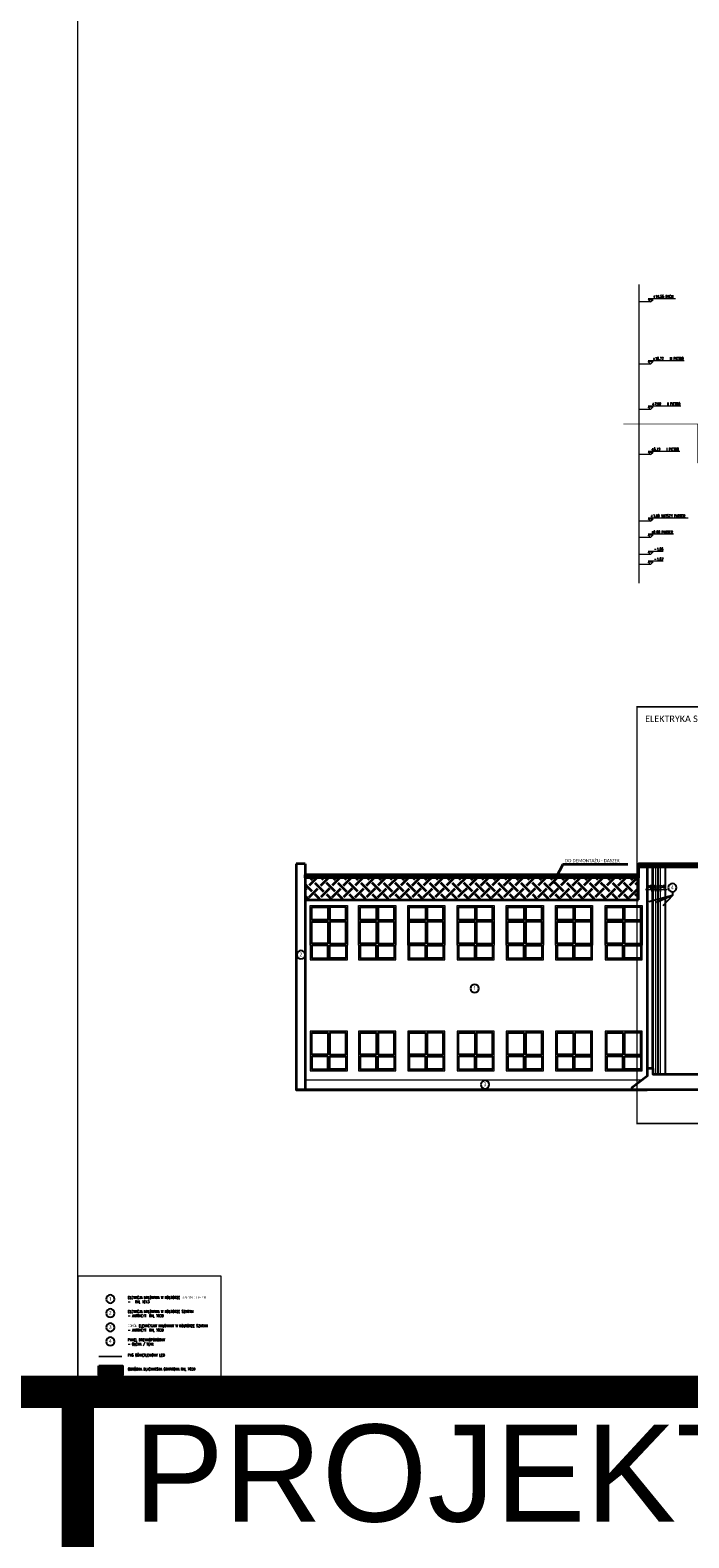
# Model space of a CAD drawing. Header units: inches. Extents: x 0 to 111471, y -105323 to 11070.
# Tile 238 of 256: x 34559 to 38630, y -23349 to -14030. Entities that reach past the tile are written whole.
import ezdxf
from ezdxf.enums import TextEntityAlignment as Align

# ---------------------------------------------------------------- set-up
doc = ezdxf.new("R2010")
doc.units = ezdxf.units.IN
doc.header["$MEASUREMENT"] = 0
doc.linetypes.add('DASHDOTX2', pattern=[50.8, 25.4, -12.7, 0, -12.7])
doc.linetypes.add('DASHED', pattern=[19.05, 12.7, -6.35])
for name, color, linetype, lineweight in [('888 drzwi i okna', 4, 'Continuous', 0), ('888 elektryka elew', 140, 'Continuous', 0), ('888 elementy do usunięcia', 6, 'Continuous', 35), ('888 nowa attyka grafitowa', 24, 'Continuous', 35), ('888 opisy', 3, 'Continuous', 0), ('888 osie', 5, 'DASHDOTX2', 13), ('888 projektowane elementy', 6, 'Continuous', 13), ('888 sciany istniejące', 2, 'Continuous', 35), ('888 wymiary', 1, 'Continuous', 0), ('Wymiary', 85, 'Continuous', 18)]:
    doc.layers.add(name, color=color, linetype=linetype, lineweight=lineweight)
doc.layers.add('888 opisy kolorow', color=11, linetype='Continuous')
doc.styles.get("Standard").update_dxf_attribs({"font": 'arial.ttf'})
doc.styles.add('TS 100_ILIARD OSIE', font='trebuc.ttf', dxfattribs={"width": 0.8, "height": 23})
doc.styles.add('TS 100_opisy', font='romans.shx', dxfattribs={"width": 0.7, "height": 16})
doc.styles.add('TS 100_wymiary', font='romans.shx', dxfattribs={"width": 0.7, "height": 16})
doc.dimstyles.new('Dim Style 100', dxfattribs={"dimtxt": 16, "dimasz": 12, "dimexe": 12, "dimexo": 2, "dimgap": 10, "dimtad": 1, "dimdec": 0, "dimzin": 9, "dimtxsty": 'TS 100_wymiary', "dimblk": 'ARCHTICK', "dimcen": 2.5, "dimdle": 12, "dimclrd": 256, "dimclrt": 2, "dimadec": 0, "dimazin": 2, "dimtfac": 1, "dimtdec": 0, "dimtix": 1, "dimtmove": 2, "dimatfit": 3, "dimfxl": 0, "dimlwd": -1, "dimarcsym": 0})
pattern_1 = [(45, (81929.241, -148133.753), (-8.4852814, 8.4852814), []), (135, (81929.241, -148133.753), (-8.4852814, -8.4852814), [])]

# ---------------------------------------------------------------- blocks, each defined once
blk = doc.blocks.new('*U269')
blk.add_line((70.7, 10), (-7.5, 10))
for points in [[(0, 0), (-7.5, 8), (-7.5, 8)], [(-7.5, 8), (7.5, 8), (7.5, 8)], [(0, 0), (7.5, 8), (7.5, 8)]]:
    blk.add_lwpolyline(points)
blk.add_attdef('PSW', text='', height=8).set_placement((39.1, 12.9), align=Align.RIGHT)
blk = doc.blocks.new('*U13')
blk.add_line((39.1, 10), (-7.5, 10))
for points in [[(0, 0), (-7.5, 8), (-7.5, 8)], [(-7.5, 8), (7.5, 8), (7.5, 8)], [(0, 0), (7.5, 8), (7.5, 8)]]:
    blk.add_lwpolyline(points)
blk.add_attdef('PSW', text='', height=8).set_placement((39.1, 12.9), align=Align.RIGHT)
blk = doc.blocks.new('*U270')
blk.add_line((115.8, 10), (-7.5, 10))
for points in [[(0, 0), (-7.5, 8), (-7.5, 8)], [(-7.5, 8), (7.5, 8), (7.5, 8)], [(0, 0), (7.5, 8), (7.5, 8)]]:
    blk.add_lwpolyline(points)
blk.add_attdef('PSW', text='', height=8).set_placement((39.1, 12.9), align=Align.RIGHT)
blk = doc.blocks.new('*U271')
blk.add_line((90.5, 10), (-7.5, 10))
for points in [[(0, 0), (-7.5, 8), (-7.5, 8)], [(-7.5, 8), (7.5, 8), (7.5, 8)], [(0, 0), (7.5, 8), (7.5, 8)]]:
    blk.add_lwpolyline(points)
blk.add_attdef('PSW', text='', height=8).set_placement((39.1, 12.9), align=Align.RIGHT)
blk = doc.blocks.new('*U272')
blk.add_line((93.3, 10), (-7.5, 10))
for points in [[(0, 0), (-7.5, 8), (-7.5, 8)], [(-7.5, 8), (7.5, 8), (7.5, 8)], [(0, 0), (7.5, 8), (7.5, 8)]]:
    blk.add_lwpolyline(points)
blk.add_attdef('PSW', text='', height=8).set_placement((39.1, 12.9), align=Align.RIGHT)
blk = doc.blocks.new('*U273')
blk.add_line((104, 10), (-7.5, 10))
for points in [[(0, 0), (-7.5, 8), (-7.5, 8)], [(-7.5, 8), (7.5, 8), (7.5, 8)], [(0, 0), (7.5, 8), (7.5, 8)]]:
    blk.add_lwpolyline(points)
blk.add_attdef('PSW', text='', height=8).set_placement((39.1, 12.9), align=Align.RIGHT)
blk = doc.blocks.new('*U274')
blk.add_line((76.8, 10), (-7.5, 10))
for points in [[(0, 0), (-7.5, 8), (-7.5, 8)], [(-7.5, 8), (7.5, 8), (7.5, 8)], [(0, 0), (7.5, 8), (7.5, 8)]]:
    blk.add_lwpolyline(points)
blk.add_attdef('PSW', text='', height=8).set_placement((39.1, 12.9), align=Align.RIGHT)
blk = doc.blocks.new('G$C8580B5A5')
at = {"layer": '888 opisy'}
blk.add_line((0, -283.1), (0, 1562.8), dxfattribs=at)
for points in [[(70.2, 1455.7), (0, 1455.7)], [(70.2, 1071.7), (0, 1071.7)], [(70.2, 791.7), (0, 791.7)], [(70.2, 511.7), (0, 511.7)], [(70.2, 99.7), (0, 99.7)], [(70.2, 0), (0, 0)], [(70.2, -106), (0, -106)], [(70.2, -167.3), (0, -167.3)]]:
    blk.add_lwpolyline(points, dxfattribs=at)
ref = blk.add_blockref('*U274', (70.2, 1455.7), dxfattribs=dict(at, xscale=2, yscale=2, zscale=2))
ref.add_attrib('PSW', '+14,55 DACH', dxfattribs={"layer": '0', "height": 16, "style": 'TS 100_opisy', "width": 0.7}).set_placement((210.2, 1476.6), align=Align.BOTTOM_RIGHT)
ref = blk.add_blockref('*U273', (70.2, 1071.7), dxfattribs=dict(at, xscale=2, yscale=2, zscale=2))
ref.add_attrib('PSW', '+10,72    III PIĘTRO', dxfattribs={"layer": '0', "height": 16, "style": 'TS 100_opisy', "width": 0.7}).set_placement((274.4, 1092.6), align=Align.BOTTOM_RIGHT)
ref = blk.add_blockref('*U272', (70.2, 791.7), dxfattribs=dict(at, xscale=2, yscale=2, zscale=2))
ref.add_attrib('PSW', '+7,92    II PIĘTRO', dxfattribs={"layer": '0', "height": 16, "style": 'TS 100_opisy', "width": 0.7}).set_placement((253.5, 812.6), align=Align.BOTTOM_RIGHT)
at = {"layer": '888 opisy', "color": 254}
ref = blk.add_blockref('*U271', (70.2, 511.7), dxfattribs=dict(at, xscale=2, yscale=2, zscale=2))
ref.add_attrib('PSW', '+5,12    I PIĘTRO', dxfattribs={"layer": '0', "height": 16, "style": 'TS 100_opisy', "width": 0.7}).set_placement((244.8, 532.6), align=Align.BOTTOM_RIGHT)
at = {"layer": '888 opisy'}
ref = blk.add_blockref('*U270', (70.2, 99.7), dxfattribs=dict(at, xscale=2, yscale=2, zscale=2))
ref.add_attrib('PSW', '+1,00 WYZSZY PARTER', dxfattribs={"layer": '0', "height": 16, "style": 'TS 100_opisy', "width": 0.7}).set_placement((282.9, 120.6), align=Align.BOTTOM_RIGHT)
ref = blk.add_blockref('*U269', (70.2, 0), dxfattribs=dict(at, xscale=2, yscale=2, zscale=2))
ref.add_attrib('PSW', '%%p0.00 PARTER', dxfattribs={"layer": '0', "height": 16, "style": 'TS 100_opisy', "width": 0.7}).set_placement((206, 20.9), align=Align.BOTTOM_RIGHT)
ref = blk.add_blockref('*U13', (70.2, -106), dxfattribs=dict(at, xscale=2, yscale=2, zscale=2))
ref.add_attrib('PSW', '-1,06', dxfattribs={"layer": '0', "height": 16, "style": 'TS 100_opisy', "width": 0.7}).set_placement((148.4, -85.1), align=Align.BOTTOM_RIGHT)
ref = blk.add_blockref('*U13', (70.2, -167.3), dxfattribs=dict(at, xscale=2, yscale=2, zscale=2))
ref.add_attrib('PSW', '-1,67', dxfattribs={"layer": '0', "height": 16, "style": 'TS 100_opisy', "width": 0.7}).set_placement((148.4, -146.4), align=Align.BOTTOM_RIGHT)
blk = doc.blocks.new('G$CC932EA0D')
at = {"layer": '888 drzwi i okna', "ltscale": 1.6}
for points in [[(0, 245), (0, 0), (230, 0), (230, 245)], [(107, 88), (12, 88), (12, 12), (107, 12)], [(123, 88), (218, 88), (218, 12), (123, 12)]]:
    blk.add_lwpolyline(points, close=True, dxfattribs=at)
for points in [[(111, 237), (8, 237), (8, 100)], [(12, 104), (12, 233), (107, 233), (107, 104), (12, 104)], [(111, 237), (111, 100)], [(222, 100), (222, 237), (119, 237)], [(119, 237), (119, 100)], [(123, 233), (123, 104), (218, 104), (218, 233), (123, 233)], [(111, 100), (8, 100)], [(222, 100), (119, 100)], [(8, 92), (8, 8), (222, 8), (222, 92)], [(111, 92), (8, 92)], [(111, 92), (111, 8)], [(222, 92), (119, 92)], [(119, 92), (119, 8)]]:
    blk.add_lwpolyline(points, dxfattribs=at)
blk = doc.blocks.new('G$C559CBC3E')
at = {"layer": '888 drzwi i okna', "ltscale": 1.6}
for points in [[(0, 92), (0, 337), (230, 337), (230, 92)], [(8, 245), (8, 329), (222, 329), (222, 245)], [(111, 245), (111, 329)], [(119, 245), (119, 329)], [(0, 245), (0, 0), (230, 0), (230, 245)], [(222, 245), (8, 245)], [(111, 245), (8, 245)], [(111, 237), (8, 237), (8, 100)], [(111, 237), (8, 237)], [(12, 104), (12, 233), (107, 233), (107, 104), (12, 104)], [(111, 237), (111, 100)], [(222, 245), (119, 245)], [(222, 100), (222, 237), (119, 237)], [(119, 237), (119, 100)], [(222, 237), (119, 237)], [(123, 233), (123, 104), (218, 104), (218, 233), (123, 233)], [(111, 100), (8, 100)], [(222, 100), (119, 100)], [(8, 92), (8, 8), (222, 8), (222, 92)], [(111, 92), (8, 92)], [(111, 92), (111, 8)], [(222, 92), (119, 92)], [(119, 92), (119, 8)]]:
    blk.add_lwpolyline(points, dxfattribs=at)
for points in [[(107, 249), (12, 249), (12, 325), (107, 325)], [(123, 249), (218, 249), (218, 325), (123, 325)], [(107, 88), (12, 88), (12, 12), (107, 12)], [(123, 88), (218, 88), (218, 12), (123, 12)]]:
    blk.add_lwpolyline(points, close=True, dxfattribs=at)
blk = doc.blocks.new('oznaczenie osi')
at = {"linetype": 'ByBlock'}
blk.add_circle((0, 0), 17, dxfattribs=at)
at = {"oblique": 5, "width": 0.85}
blk.add_attdef('NR', text='', height=15, dxfattribs=at).set_placement((0, -7), align=Align.CENTER)
blk = doc.blocks.new('_ArchTick')
at = {"layer": 'Wymiary', "color": 0, "const_width": 0.15}
blk.add_lwpolyline([(-0.5, -0.5), (0.5, 0.5)], dxfattribs=at)
blk = doc.blocks.new('*D1183')
at = {"layer": '888 wymiary', "ltscale": 0.01}
for p, q in [((38361.3, -19342.3), (38415.3, -19342.3)), ((38373.3, -19342.3), (38361.3, -19342.3)), ((38403.3, -19342.3), (38415.3, -19342.3))]:
    blk.add_line(p, q, dxfattribs=at)
at = {"layer": '888 wymiary', "color": 0, "lineweight": -2, "ltscale": 0.01}
for p, q in [((38373.3, -19353.9), (38373.3, -19330.3)), ((38403.3, -19353.9), (38403.3, -19330.3))]:
    blk.add_line(p, q, dxfattribs=at)
at = {"layer": 'Defpoints', "color": 0}
for p in [(38373.3, -19355.9), (38403.3, -19342.3), (38403.3, -19355.9)]:
    blk.add_point(p, dxfattribs=at)
at = {"layer": '888 wymiary', "linetype": 'ByBlock', "xscale": 12, "yscale": 12, "zscale": 12}
blk.add_blockref('_ArchTick', (38373.3, -19342.3), dxfattribs=at)
at = {"layer": '888 wymiary', "linetype": 'ByBlock', "xscale": 12, "yscale": 12, "zscale": 12, "rotation": 180}
blk.add_blockref('_ArchTick', (38403.3, -19342.3), dxfattribs=at)
at = {"layer": '888 wymiary', "color": 2, "ltscale": 0.01, "insert": (38388.3, -19324.3), "char_height": 16, "attachment_point": 5, "style": 'TS 100_wymiary'}
blk.add_mtext('30', dxfattribs=at)
blk = doc.blocks.new('*D1184')
at = {"layer": '888 wymiary', "ltscale": 0.01}
for p, q in [((38391.3, -19342.3), (38435.3, -19342.3)), ((38403.3, -19342.3), (38391.3, -19342.3)), ((38423.3, -19342.3), (38435.3, -19342.3))]:
    blk.add_line(p, q, dxfattribs=at)
at = {"layer": '888 wymiary', "color": 0, "lineweight": -2, "ltscale": 0.01}
for p, q in [((38403.3, -19353.9), (38403.3, -19330.3)), ((38423.3, -19322.3), (38423.3, -19354.3))]:
    blk.add_line(p, q, dxfattribs=at)
at = {"layer": 'Defpoints', "color": 0}
for p in [(38403.3, -19355.9), (38423.3, -19309.2), (38423.3, -19342.3)]:
    blk.add_point(p, dxfattribs=at)
at = {"layer": '888 wymiary', "linetype": 'ByBlock', "xscale": 12, "yscale": 12, "zscale": 12}
blk.add_blockref('_ArchTick', (38403.3, -19342.3), dxfattribs=at)
at = {"layer": '888 wymiary', "linetype": 'ByBlock', "xscale": 12, "yscale": 12, "zscale": 12, "rotation": 180}
blk.add_blockref('_ArchTick', (38423.3, -19342.3), dxfattribs=at)
at = {"layer": '888 wymiary', "color": 2, "ltscale": 0.01, "insert": (38413.3, -19324.3), "char_height": 16, "attachment_point": 5, "style": 'TS 100_wymiary'}
blk.add_mtext('20', dxfattribs=at)
blk = doc.blocks.new('*D1185')
at = {"layer": '888 wymiary', "ltscale": 0.01}
for p, q in [((38411.3, -19342.3), (38450.3, -19342.3)), ((38423.3, -19342.3), (38411.3, -19342.3)), ((38438.3, -19342.3), (38450.3, -19342.3))]:
    blk.add_line(p, q, dxfattribs=at)
at = {"layer": '888 wymiary', "color": 0, "lineweight": -2, "ltscale": 0.01}
for p, q in [((38423.3, -19322.3), (38423.3, -19354.3)), ((38438.3, -19322.3), (38438.3, -19354.3))]:
    blk.add_line(p, q, dxfattribs=at)
at = {"layer": 'Defpoints', "color": 0}
for p in [(38423.3, -19309.2), (38438.3, -19309.2), (38438.3, -19342.3)]:
    blk.add_point(p, dxfattribs=at)
at = {"layer": '888 wymiary', "linetype": 'ByBlock', "xscale": 12, "yscale": 12, "zscale": 12}
blk.add_blockref('_ArchTick', (38423.3, -19342.3), dxfattribs=at)
at = {"layer": '888 wymiary', "linetype": 'ByBlock', "xscale": 12, "yscale": 12, "zscale": 12, "rotation": 180}
blk.add_blockref('_ArchTick', (38438.3, -19342.3), dxfattribs=at)
at = {"layer": '888 wymiary', "color": 2, "ltscale": 0.01, "insert": (38430.8, -19324.3), "char_height": 16, "attachment_point": 5, "style": 'TS 100_wymiary'}
blk.add_mtext('15', dxfattribs=at)
blk = doc.blocks.new('*D1186')
at = {"layer": '888 wymiary', "ltscale": 0.01}
for p, q in [((38426.3, -19342.3), (38465.3, -19342.3)), ((38438.3, -19342.3), (38426.3, -19342.3)), ((38453.3, -19342.3), (38465.3, -19342.3))]:
    blk.add_line(p, q, dxfattribs=at)
at = {"layer": '888 wymiary', "color": 0, "lineweight": -2, "ltscale": 0.01}
for p, q in [((38438.3, -19322.3), (38438.3, -19354.3)), ((38453.3, -19322.3), (38453.3, -19354.3))]:
    blk.add_line(p, q, dxfattribs=at)
at = {"layer": 'Defpoints', "color": 0}
for p in [(38438.3, -19309.2), (38453.3, -19309.2), (38453.3, -19342.3)]:
    blk.add_point(p, dxfattribs=at)
at = {"layer": '888 wymiary', "linetype": 'ByBlock', "xscale": 12, "yscale": 12, "zscale": 12}
blk.add_blockref('_ArchTick', (38438.3, -19342.3), dxfattribs=at)
at = {"layer": '888 wymiary', "linetype": 'ByBlock', "xscale": 12, "yscale": 12, "zscale": 12, "rotation": 180}
blk.add_blockref('_ArchTick', (38453.3, -19342.3), dxfattribs=at)
at = {"layer": '888 wymiary', "color": 2, "ltscale": 0.01, "insert": (38445.8, -19324.3), "char_height": 16, "attachment_point": 5, "style": 'TS 100_wymiary'}
blk.add_mtext('15', dxfattribs=at)
blk = doc.blocks.new('*D1187')
at = {"layer": '888 wymiary', "ltscale": 0.01}
for p, q in [((38441.3, -19342.3), (38495.3, -19342.3)), ((38453.3, -19342.3), (38441.3, -19342.3)), ((38483.3, -19342.3), (38495.3, -19342.3))]:
    blk.add_line(p, q, dxfattribs=at)
at = {"layer": '888 wymiary', "color": 0, "lineweight": -2, "ltscale": 0.01}
for p, q in [((38453.3, -19322.3), (38453.3, -19354.3)), ((38483.3, -19322.3), (38483.3, -19354.3))]:
    blk.add_line(p, q, dxfattribs=at)
at = {"layer": 'Defpoints', "color": 0}
for p in [(38453.3, -19309.2), (38483.3, -19309.2), (38483.3, -19342.3)]:
    blk.add_point(p, dxfattribs=at)
at = {"layer": '888 wymiary', "linetype": 'ByBlock', "xscale": 12, "yscale": 12, "zscale": 12}
blk.add_blockref('_ArchTick', (38453.3, -19342.3), dxfattribs=at)
at = {"layer": '888 wymiary', "linetype": 'ByBlock', "xscale": 12, "yscale": 12, "zscale": 12, "rotation": 180}
blk.add_blockref('_ArchTick', (38483.3, -19342.3), dxfattribs=at)
at = {"layer": '888 wymiary', "color": 2, "ltscale": 0.01, "insert": (38468.3, -19324.3), "char_height": 16, "attachment_point": 5, "style": 'TS 100_wymiary'}
blk.add_mtext('30', dxfattribs=at)

msp = doc.modelspace()

# ---------------------------------------------------------------- hatches: boundary and pattern name
at = {"layer": '888 elektryka elew', "linetype": 'DASHED'}
h = msp.add_hatch(dxfattribs=at)
h.set_pattern_fill('CTYSQST', color=256, angle=45)
h.set_pattern_definition([(45, (35538.067, -30063.615), (-8.485281, 8.485281), []), (135, (35538.067, -30063.615), (-8.485281, -8.485281), [])])
h.paths.add_polyline_path([(34983.573, -22286.809), (35130.098, -22286.809), (35130.098, -22344.429), (34983.573, -22344.429)])
at = {"layer": '888 elementy do usunięcia'}
h = msp.add_hatch(dxfattribs=at)
h.set_pattern_fill('SCREEN', color=256, scale=100, angle=45)
h.set_pattern_definition([(45, (32394.58, -29500.38), (0, 141.42136), [76, -24]), (225, (32448.32, -29517.35), (-2e-14, -141.42136), [38, -62]), (225, (32492.16, -29473.51), (-2e-14, -141.42136), [38, -62]), (135, (32412.96, -29465.02), (-141.42136, 1e-14), [38, -62]), (135, (32456.8, -29508.86), (-141.42136, 1e-14), [38, -62]), (315, (32429.93, -29411.28), (141.42136, -3e-14), [76, -24])])
h.paths.add_polyline_path([(36258.262, -19250.1), (36258.262, -19308.094), (36258.262, -19401.094), (38318.262, -19401.094), (38318.262, -19250.1)])
at = {"layer": '888 nowa attyka grafitowa', "ltscale": 0.01}
h = msp.add_hatch(dxfattribs=at)
h.set_pattern_fill('CTYSQST', color=256, angle=45)
h.set_pattern_definition(pattern_1)
h.paths.add_polyline_path([(39030.262, -19182.094), (38318.744, -19182.094), (38318.744, -19202.225), (39030.262, -19202.225)])
h = msp.add_hatch(dxfattribs=at)
h.set_pattern_fill('CTYSQST', color=256, angle=45)
h.set_pattern_definition(pattern_1)
h.paths.add_polyline_path([(36258.262, -19250.094), (38318.262, -19250.094), (38318.262, -19270.094), (36258.262, -19270.094)])
h = msp.add_hatch(dxfattribs=at)
h.set_pattern_fill('CTYSQST', color=256, angle=45)
h.set_pattern_definition([(45, (78740.595, -151170.469), (-8.4852814, 8.4852814), []), (135, (78740.595, -151170.469), (-8.4852814, -8.4852814), [])])
h.paths.add_polyline_path([(34983.573, -22286.809), (35129.615, -22286.809), (35129.856, -22344.429), (34983.815, -22344.429)])

# ---------------------------------------------------------------- linework, layer by layer
at = {"layer": '888 drzwi i okna', "ltscale": 0.01}
msp.add_lwpolyline([(34854.511, -22446.754), (35739.912, -22446.754), (35739.912, -21731.048), (34854.511, -21731.048)], close=True, dxfattribs=at)
at = {"layer": '888 elektryka elew', "color": 2, "ltscale": 2, "const_width": 10}
msp.add_lwpolyline([(38309.448, -18213.351), (39083.562, -18213.351), (39083.562, -20788.77), (38309.448, -20788.77)], close=True, dxfattribs=at)
at = {"layer": '888 elektryka elew', "linetype": 'DASHED', "ltscale": 2, "const_width": 10}
for points in [[(38410.403, -19202.225), (38410.403, -20483.094)], [(38440.864, -19202.225), (38440.864, -20483.094)], [(38485.172, -19202.225), (38485.172, -20483.094)], [(34983.285, -22227.571), (35125.679, -22227.571)]]:
    msp.add_lwpolyline(points, dxfattribs=at)
at = {"layer": '888 elementy do usunięcia'}
for points in [[(37791.426, -19302.946), (37853.935, -19185.675), (38252.277, -19185.675)], [(38318.744, -19405.548), (38318.262, -19250.094)], [(36258.262, -19405.548), (38318.744, -19405.548)]]:
    msp.add_lwpolyline(points, dxfattribs=at)
at = {"layer": '888 nowa attyka grafitowa', "ltscale": 0.01}
for points in [[(39030.262, -19182.094), (38318.744, -19182.094), (38318.744, -19202.225), (39030.262, -19202.225)], [(34983.573, -22286.809), (35130.098, -22286.809), (35130.098, -22344.429), (34983.573, -22344.429)]]:
    msp.add_lwpolyline(points, close=True, dxfattribs=at)
for points in [[(36258.262, -19250.094), (38318.262, -19250.094), (38318.262, -19270.094), (36258.262, -19270.094), (36258.262, -19250.094)], [(34983.573, -22286.809), (35129.615, -22286.809), (35129.856, -22344.429), (34983.815, -22344.429)], [(35130.098, -22344.429), (34983.573, -22344.429)]]:
    msp.add_lwpolyline(points, dxfattribs=at)
at = {"layer": '888 opisy'}
msp.add_line((34854.511, -30973.227), (34854.511, 3088.355), dxfattribs=at)
msp.add_lwpolyline([(26923.756, 3088.355), (58056.78, 3088.355), (58056.78, -22446.754), (26923.756, -22446.754)], close=True, dxfattribs=at)
at = {"layer": '888 opisy kolorow', "color": 3, "ltscale": 0.01, "const_width": 200}
msp.add_lwpolyline([(22958.606, 3088.355), (58056.78, 3088.355), (58056.78, -22446.754), (22958.606, -22446.754)], close=True, dxfattribs=at)
at = {"layer": '888 opisy kolorow', "ltscale": 0.01}
for points in [[(38528.225, -19378.002), (38381.843, -19418.972)], [(38528.225, -19355.723), (38528.225, -19378.002), (38429.793, -19422.836)], [(38528.225, -19378.002), (38469.592, -19441.776)]]:
    msp.add_lwpolyline(points, dxfattribs=at)
at = {"layer": '888 opisy kolorow', "ltscale": 0.01, "const_width": 200}
msp.add_lwpolyline([(34854.511, -22446.754), (50490.997, -22446.754), (50490.997, -30973.227), (34854.511, -30973.227)], close=True, dxfattribs=at)
at = {"layer": '888 osie', "const_width": 5}
msp.add_lwpolyline([(38225.62, -16464.289), (38225.62, -16464.289), (38684.27, -16464.289), (38684.27, -16703.8), (38996.262, -16820.876), (38996.262, -16852.876), (38830.535, -16852.876), (38830.535, -17085.876), (39005.535, -17085.876), (39005.535, -17263.876), (39005.535, -17441.214)], dxfattribs=at)
at = {"layer": '888 projektowane elementy', "ltscale": 0.01}
for points in [[(36203.262, -19182.094), (36258.262, -19182.094), (36258.262, -20579.094), (36203.262, -20579.094)], [(38373.262, -19182.094), (38996.225, -19182.094), (38996.225, -19202.225), (38373.262, -19202.225)], [(38373.262, -19202.225), (38996.262, -19202.225), (38996.262, -20483.094), (38407.262, -20483.094), (38407.262, -20449.094), (38373.262, -20449.094)], [(38373.262, -19202.225), (38996.262, -19202.225), (38996.262, -20483.094), (38407.262, -20483.094), (38407.262, -20449.094), (38373.262, -20449.094)]]:
    msp.add_lwpolyline(points, close=True, dxfattribs=at)
for points in [[(36258.262, -19250.094), (38318.744, -19250.094), (38318.744, -19182.094), (38373.262, -19182.094), (38373.262, -20495.094), (38278.262, -20567.094), (38278.262, -20579.094), (36258.262, -20579.094), (36258.262, -19250.094)], [(38373.262, -19202.225), (38996.225, -19202.225)], [(38373.262, -19202.225), (38373.262, -19202.225), (38373.262, -20449.094)], [(38403.262, -20449.094), (38403.262, -19202.225), (38373.262, -19202.225)], [(38423.262, -19202.225), (38423.262, -19202.225), (38423.262, -20483.094), (38438.262, -20483.094), (38438.262, -19202.225), (38423.262, -19202.225)], [(38453.262, -19202.225), (38453.262, -19202.225), (38453.262, -20483.094), (38483.262, -20483.094), (38483.262, -19202.225), (38453.262, -19202.225)], [(38475.364, -19202.225), (38488.364, -19202.225)], [(36258.262, -20579.094), (36258.262, -20519.094), (38341.595, -20519.094)]]:
    msp.add_lwpolyline(points, dxfattribs=at)
at = {"layer": '888 sciany istniejące'}
for points in [[(36258.262, -19182.094), (36203.262, -19182.094)], [(36203.262, -19182.094), (36203.262, -20579.094), (38373.262, -20579.094)], [(36258.262, -19182.094), (36258.262, -20579.094)], [(38373.262, -19182.094), (38318.262, -19182.094)], [(38318.744, -19182.094), (38318.744, -19250.094)], [(38373.262, -19182.094), (39030.262, -19182.094), (39030.262, -20572.594)], [(38373.262, -19182.094), (38373.262, -20449.094)], [(38318.262, -19250.094), (36258.262, -19250.094)], [(38407.262, -20449.094), (38373.262, -20449.094), (38373.262, -20495.094), (38278.262, -20567.094), (38278.262, -20579.094)], [(38407.262, -20449.094), (38407.262, -20483.094), (38996.262, -20483.094), (38996.262, -20449.094), (39030.262, -20449.094), (39030.262, -20579.094)], [(39030.262, -20579.094), (38373.262, -20579.094), (36203.262, -20579.094)]]:
    msp.add_lwpolyline(points, dxfattribs=at)

# ---------------------------------------------------------------- block references
at = {"layer": '888 opisy'}
msp.add_blockref('G$C8580B5A5', (38323.586, -17165.597), dxfattribs=at)
at = {"layer": '888 opisy kolorow'}
ref = msp.add_blockref('oznaczenie osi', (38528.225, -19330.223), dxfattribs=dict(at, xscale=-1.5, yscale=1.5, zscale=1.5, rotation=89.99999999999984))
ref.add_attrib('NR', '4', dxfattribs={"layer": '0', "height": 23, "style": 'TS 100_ILIARD OSIE', "width": 0.8}).set_placement((38527.628, -19346.758), align=Align.BOTTOM_CENTER)
ref = msp.add_blockref('oznaczenie osi', (36232.762, -19745.154), dxfattribs=dict(at, xscale=-1.5, yscale=1.5, zscale=1.5, rotation=89.9999999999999))
ref.add_attrib('NR', '2', dxfattribs={"layer": '0', "height": 23, "style": 'TS 100_ILIARD OSIE', "width": 0.8}).set_placement((36232.165, -19761.69), align=Align.BOTTOM_CENTER)
ref = msp.add_blockref('oznaczenie osi', (37306.397, -19953.712), dxfattribs=dict(at, xscale=-1.5, yscale=1.5, zscale=1.5, rotation=89.99999999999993))
ref.add_attrib('NR', '1', dxfattribs={"layer": '0', "height": 23, "style": 'TS 100_ILIARD OSIE', "width": 0.8}).set_placement((37305.801, -19970.248), align=Align.BOTTOM_CENTER)
ref = msp.add_blockref('oznaczenie osi', (37370.721, -20547.723), dxfattribs=dict(at, xscale=-1.5, yscale=1.5, zscale=1.5, rotation=89.9999999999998))
ref.add_attrib('NR', '3', dxfattribs={"layer": '0', "height": 23, "style": 'TS 100_ILIARD OSIE', "width": 0.8}).set_placement((37370.124, -20564.258), align=Align.BOTTOM_CENTER)
ref = msp.add_blockref('oznaczenie osi', (35054.482, -21873.403), dxfattribs=dict(at, xscale=-1.5, yscale=1.5, zscale=1.5, rotation=89.99999999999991))
ref.add_attrib('NR', '1', dxfattribs={"layer": '0', "height": 23, "style": 'TS 100_ILIARD OSIE', "width": 0.8}).set_placement((35053.886, -21889.938), align=Align.BOTTOM_CENTER)
ref = msp.add_blockref('oznaczenie osi', (35054.482, -21960.071), dxfattribs=dict(at, xscale=-1.5, yscale=1.5, zscale=1.5, rotation=89.9999999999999))
ref.add_attrib('NR', '2', dxfattribs={"layer": '0', "height": 23, "style": 'TS 100_ILIARD OSIE', "width": 0.8}).set_placement((35053.886, -21976.607), align=Align.BOTTOM_CENTER)
ref = msp.add_blockref('oznaczenie osi', (35054.482, -22048.473), dxfattribs=dict(at, xscale=-1.5, yscale=1.5, zscale=1.5, rotation=89.99999999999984))
ref.add_attrib('NR', '3', dxfattribs={"layer": '0', "height": 23, "style": 'TS 100_ILIARD OSIE', "width": 0.8}).set_placement((35053.886, -22065.009), align=Align.BOTTOM_CENTER)
ref = msp.add_blockref('oznaczenie osi', (35054.482, -22135.142), dxfattribs=dict(at, xscale=-1.5, yscale=1.5, zscale=1.5, rotation=89.99999999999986))
ref.add_attrib('NR', '4', dxfattribs={"layer": '0', "height": 23, "style": 'TS 100_ILIARD OSIE', "width": 0.8}).set_placement((35053.886, -22151.677), align=Align.BOTTOM_CENTER)
at = {"layer": '888 sciany istniejące'}
for name, p in [('G$C559CBC3E', (36289.262, -19777.094)), ('G$C559CBC3E', (36588.262, -19777.094)), ('G$C559CBC3E', (36892.262, -19777.094)), ('G$C559CBC3E', (37197.262, -19777.094)), ('G$C559CBC3E', (37501.262, -19777.094)), ('G$C559CBC3E', (37805.262, -19777.094)), ('G$C559CBC3E', (38112.262, -19777.094)), ('G$CC932EA0D', (36289.262, -20463.094)), ('G$CC932EA0D', (36588.262, -20463.094)), ('G$CC932EA0D', (36892.262, -20463.094)), ('G$CC932EA0D', (37197.262, -20463.094)), ('G$CC932EA0D', (37501.262, -20463.094)), ('G$CC932EA0D', (37805.262, -20463.094)), ('G$CC932EA0D', (38112.262, -20463.094))]:
    msp.add_blockref(name, p, dxfattribs=at)

# ---------------------------------------------------------------- texts
at = {"layer": '888 elektryka elew', "color": 2, "linetype": 'DASHED', "ltscale": 2, "insert": (38359.895, -18266.58), "char_height": 40, "width": 32863.51545, "attachment_point": 1}
msp.add_mtext('{\\fCalibri|b0|i0|c238|p34;ELEKTRYKA STREFA 3}', dxfattribs=at)
at = {"layer": '888 elementy do usunięcia', "insert": (37864.079, -19153.147), "char_height": 20, "width": 34113.51545, "attachment_point": 1}
msp.add_mtext('{\\fCalibri|b0|i0|c238|p34;DO DEMONTAŻU - DASZEK}', dxfattribs=at)
at = {"layer": '888 opisy kolorow', "char_height": 16, "width": 780.26004, "attachment_point": 1, "style": 'TS 100_opisy'}
for s, insert in [('ELEWACJA MALOWANA W KOLRORZE BIAŁYM CIEPŁYM\\P-   RAL 1013', (35163.206, -21855.487)), ('ELEWACJA MALOWANA W KOLRORZE SZARYM \\P- ANTRACYT  RAL 7039', (35163.206, -21941.749)), ('COKÓŁ ELEWACYJNY MALOWANY W KOLRORZE SZARYM \\P- ANTRACYT  RAL 7039', (35163.206, -22030.151)), ('PANEL DREWNOPODOBNY\\P- OLCHA / TEAK', (35163.206, -22116.82)), ('PAS OŚWIETLENIOWY LED', (35163.206, -22211.506)), ('OBRÓBKA BLACHARSKA GRAFITOWA RAL 7039', (35163.206, -22298.099))]:
    msp.add_mtext(s, dxfattribs=dict(at, insert=insert))
at = {"layer": '888 opisy kolorow', "ltscale": 0.01, "insert": (35197.542, -22648.795), "char_height": 600, "width": 22490.98862, "attachment_point": 1}
msp.add_mtext('PROJEKT ŁĄCZNIKA', dxfattribs=at)

# ---------------------------------------------------------------- dimensions: what is measured, and where the dimension line sits
at = {"layer": '888 wymiary', "ltscale": 0.01}
dim = msp.add_linear_dim(base=(38403.262, -19342.274), p1=(38373.262, -19355.94), p2=(38403.262, -19355.94), dimstyle='Dim Style 100', override={"dimtxsty": 'TS 100_wymiary'}, dxfattribs=at)
dim.commit()
dim.dimension.update_dxf_attribs({"geometry": '*D1183', "text_midpoint": (38388.262, -19324.274)})
for base, p1, p2, picture, middle in [((38423.262, -19342.274), (38403.262, -19355.94), (38423.262, -19309.164), '*D1184', (38413.262, -19324.274)), ((38438.262, -19342.274), (38423.262, -19309.164), (38438.262, -19309.164), '*D1185', (38430.762, -19324.274)), ((38453.262, -19342.274), (38438.262, -19309.164), (38453.262, -19309.164), '*D1186', (38445.762, -19324.274)), ((38483.262, -19342.274), (38453.262, -19309.164), (38483.262, -19309.164), '*D1187', (38468.262, -19324.274))]:
    dim = msp.add_linear_dim(base=base, p1=p1, p2=p2, dimstyle='Dim Style 100', dxfattribs=at)
    dim.commit()
    dim.dimension.update_dxf_attribs({"geometry": picture, "text_midpoint": middle})

doc.saveas('drawing.dxf')
